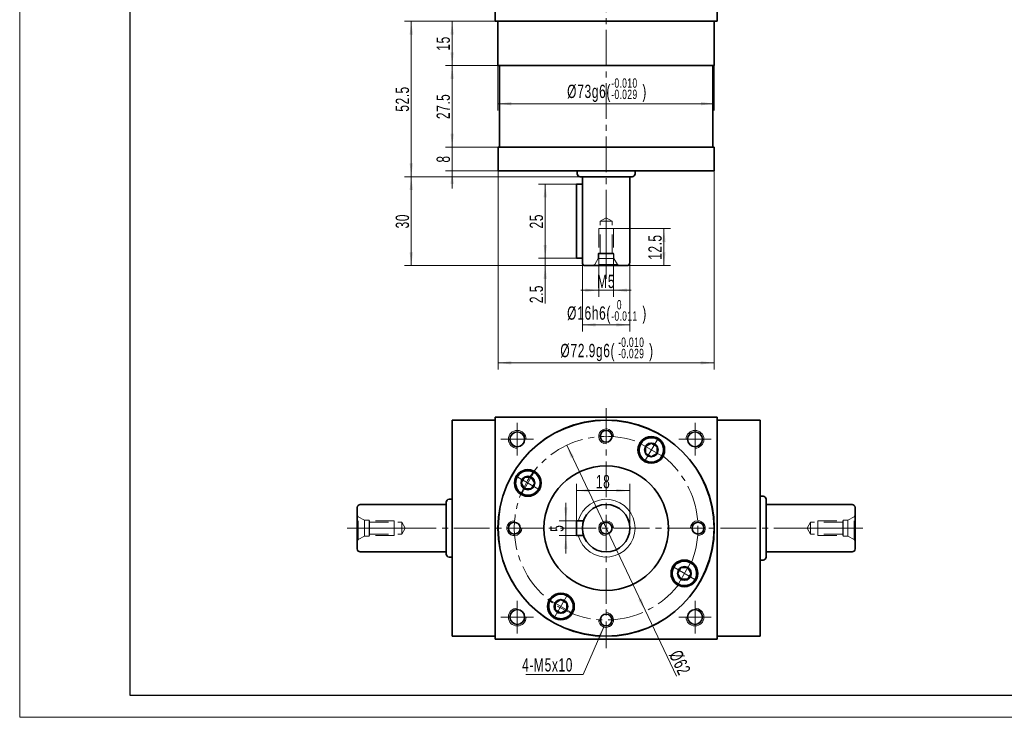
# Model space of a CAD drawing. Header units: millimetres. Extents: x -51 to 573, y 25 to 466.
# Tile 1 of 3: x -51 to 281, y 25 to 261. Entities that reach past the tile are written whole.
import ezdxf

# ---------------------------------------------------------------- set-up
doc = ezdxf.new("R2010")
doc.units = ezdxf.units.MM
doc.set_wipeout_variables(frame=1)
doc.linetypes.add('HIDDEN', pattern=[9.525, 6.35, -3.175])
doc.linetypes.add('点画线', pattern=[18, 12, -2, 2, -2])
doc.layers.get('0').update_dxf_attribs({"lineweight": 35})
for name, color, linetype, lineweight in [('中心线层', 1, '点画线', 18), ('图框_外框线', 7, 'Continuous', 18), ('尺寸线层', 3, 'Continuous', 18), ('粗实线层', 7, 'Continuous', 35)]:
    doc.layers.add(name, color=color, linetype=linetype, lineweight=lineweight)
doc.styles.add('标准', font='txt', dxfattribs={"width": 0.667})
doc.dimstyles.new('a4-1-1.5', dxfattribs={"dimtxt": 4.5, "dimasz": 4.5, "dimexe": 2.25, "dimexo": 0, "dimgap": 0.75, "dimtad": 1, "dimdec": 3, "dimdsep": 46, "dimtxsty": '标准', "dimblk": '_CAXARROW', "dimcen": 0, "dimdle": 9, "dimazin": 2, "dimtfac": 0.707107, "dimtdec": 3, "dimtix": 1, "dimtmove": 2, "dimatfit": 3, "dimfxl": 0, "dimfrac": 2, "dimtolj": 1, "dimarcsym": 0})

# ---------------------------------------------------------------- blocks, each defined once
blk = doc.blocks.new('23343f_3')
at = {"layer": '中心线层', "linetype": '点画线', "lineweight": 18}
blk.add_line((17.47, 0), (-1.33, 0), dxfattribs=at)
at = {"layer": '粗实线层', "color": 6, "linetype": 'HIDDEN', "lineweight": 18}
for p, q in [((0, -4.4), (0, 4.4)), ((0, 4.4), (0.32, 3.85)), ((2.4, 2.65), (0.32, 3.85)), ((0.32, -3.85), (0.32, 3.85)), ((4, 2.65), (2.4, 2.65)), ((2.4, -2.65), (2.4, 2.65)), ((4.15, 2.5), (4, 2.65)), ((4, -2.65), (4, 2.65)), ((12.5, 2.5), (4.15, 2.5)), ((4.15, -2.5), (4.15, 2.5)), ((4.15, 2), (15, 2)), ((12.5, -2.5), (12.5, 2.5)), ((15, 2), (16.15, 0)), ((15, 2), (15, -2)), ((2.4, -2.65), (0.32, -3.85)), ((4, -2.65), (2.4, -2.65)), ((4.15, -2.5), (4, -2.65)), ((4.15, -2), (15, -2)), ((12.5, -2.5), (4.15, -2.5)), ((15, -2), (16.15, 0)), ((0, -4.4), (0.32, -3.85))]:
    blk.add_line(p, q, dxfattribs=at)
blk = doc.blocks.new('*X16')
at = {"layer": '尺寸线层', "linetype": 'Continuous'}
for points in [[(144.55, 169.19), (140.05, 169.75), (140.05, 168.62)], [(149.55, 169.19), (154.05, 169.75), (154.05, 168.62)]]:
    blk.add_hatch(color=0, dxfattribs=at).paths.add_polyline_path(points, flags=0)
at = {"layer": '尺寸线层', "color": 0, "linetype": 'Continuous'}
for p, q in [((144.55, 181.65), (144.55, 166.94)), ((149.55, 181.65), (149.55, 166.94)), ((138.55, 169.19), (155.55, 169.19))]:
    blk.add_line(p, q, dxfattribs=at)
at = {"layer": '尺寸线层', "color": 0, "insert": (147.05, 172.14), "char_height": 4.5, "width": 9, "attachment_point": 5, "line_spacing_factor": 1.15057, "style": '标准'}
blk.add_mtext('\\T1.1;M5', dxfattribs=at)
blk = doc.blocks.new('_CAXARROW')
blk.add_hatch(color=0).paths.add_polyline_path([(0, 0), (-1, 0.125), (-1, -0.125)], flags=0)
blk = doc.blocks.new('*X17')
at = {"layer": '尺寸线层', "linetype": 'Continuous'}
for points in [[(166.57, 190), (166.01, 185.5), (167.13, 185.5)], [(166.57, 177.5), (166.01, 182), (167.13, 182)]]:
    blk.add_hatch(color=0, dxfattribs=at).paths.add_polyline_path(points, flags=0)
at = {"layer": '尺寸线层', "color": 0, "linetype": 'Continuous'}
for p, q in [((149.55, 190), (168.82, 190)), ((166.57, 177.5), (166.57, 190)), ((154.05, 177.5), (168.82, 177.5))]:
    blk.add_line(p, q, dxfattribs=at)
at = {"layer": '尺寸线层', "color": 0, "insert": (163.58, 183.75), "char_height": 4.5, "width": 16.2373, "attachment_point": 5, "rotation": 90, "line_spacing_factor": 1.15057, "style": '标准'}
blk.add_mtext('\\T1.1;12.5', dxfattribs=at)
blk = doc.blocks.new('*X19')
at = {"layer": '尺寸线层', "color": 0, "char_height": 4.5, "attachment_point": 1, "line_spacing_factor": 1.15057, "style": '标准'}
for s, insert, width in [('\\T1.1;%%C16h6(', (133.89, 163.74), 105.3014), ('\\T1.1;{\\H0.707107x;0}', (150.67, 165.88), 38.1799), ('\\T1.1;)', (159.28, 163.74), 105.3014), ('\\T1.1;{\\H0.707107x;-0.011}', (148.83, 162.08), 38.1799)]:
    blk.add_mtext(s, dxfattribs=dict(at, insert=insert, width=width))
blk = doc.blocks.new('*X18')
at = {"layer": '尺寸线层', "linetype": 'Continuous'}
for points in [[(139.05, 157.51), (143.55, 158.07), (143.55, 156.94)], [(155.05, 157.51), (150.55, 158.07), (150.55, 156.94)]]:
    blk.add_hatch(color=0, dxfattribs=at).paths.add_polyline_path(points, flags=0)
at = {"layer": '尺寸线层', "color": 0, "linetype": 'Continuous'}
for p, q in [((139.05, 178.5), (139.05, 155.26)), ((155.05, 178.5), (155.05, 155.26)), ((139.05, 157.51), (155.05, 157.51))]:
    blk.add_line(p, q, dxfattribs=at)
at = {"layer": '尺寸线层', "color": 0}
blk.add_blockref('*X19', (0, 0), dxfattribs=at)
blk = doc.blocks.new('*X20')
at = {"layer": '尺寸线层', "linetype": 'Continuous'}
for points in [[(126.5, 180), (127.06, 184.5), (125.94, 184.5)], [(126.5, 177.5), (127.06, 173), (125.94, 173)]]:
    blk.add_hatch(color=0, dxfattribs=at).paths.add_polyline_path(points, flags=0)
at = {"layer": '尺寸线层', "color": 0, "linetype": 'Continuous'}
for p, q in [((126.5, 186), (126.5, 164.72)), ((137.05, 180), (124.25, 180)), ((140.05, 177.5), (124.25, 177.5))]:
    blk.add_line(p, q, dxfattribs=at)
at = {"layer": '尺寸线层', "color": 0, "insert": (123.53, 167.91), "char_height": 4.5, "width": 11.8632, "attachment_point": 5, "rotation": 90, "line_spacing_factor": 1.15057, "style": '标准'}
blk.add_mtext('\\T1.1;2.5', dxfattribs=at)
blk = doc.blocks.new('*X21')
at = {"layer": '尺寸线层', "linetype": 'Continuous'}
for points in [[(126.5, 205), (125.94, 200.5), (127.06, 200.5)], [(126.5, 180), (125.94, 184.5), (127.06, 184.5)]]:
    blk.add_hatch(color=0, dxfattribs=at).paths.add_polyline_path(points, flags=0)
at = {"layer": '尺寸线层', "color": 0, "linetype": 'Continuous'}
for p, q in [((137.05, 205), (124.25, 205)), ((126.5, 180), (126.5, 205)), ((137.05, 180), (124.25, 180))]:
    blk.add_line(p, q, dxfattribs=at)
at = {"layer": '尺寸线层', "color": 0, "insert": (123.53, 192.5), "char_height": 4.5, "width": 9, "attachment_point": 5, "rotation": 90, "line_spacing_factor": 1.15057, "style": '标准'}
blk.add_mtext('\\T1.1;25', dxfattribs=at)
blk = doc.blocks.new('*X22')
at = {"layer": '尺寸线层', "linetype": 'Continuous'}
for points in [[(81.28, 207.5), (80.72, 203), (81.84, 203)], [(81.28, 177.5), (80.72, 182), (81.84, 182)]]:
    blk.add_hatch(color=0, dxfattribs=at).paths.add_polyline_path(points, flags=0)
at = {"layer": '尺寸线层', "color": 0, "linetype": 'Continuous'}
for p, q in [((138.3, 207.5), (79.03, 207.5)), ((81.28, 177.5), (81.28, 207.5)), ((140.05, 177.5), (79.03, 177.5))]:
    blk.add_line(p, q, dxfattribs=at)
at = {"layer": '尺寸线层', "color": 0, "insert": (78.31, 192.5), "char_height": 4.5, "width": 9, "attachment_point": 5, "rotation": 90, "line_spacing_factor": 1.15057, "style": '标准'}
blk.add_mtext('\\T1.1;30', dxfattribs=at)
blk = doc.blocks.new('*X23')
at = {"layer": '尺寸线层', "linetype": 'Continuous'}
for points in [[(81.28, 260), (80.72, 255.5), (81.84, 255.5)], [(81.28, 207.5), (80.72, 212), (81.84, 212)]]:
    blk.add_hatch(color=0, dxfattribs=at).paths.add_polyline_path(points, flags=0)
at = {"layer": '尺寸线层', "color": 0, "linetype": 'Continuous'}
for p, q in [((109.55, 260), (79.03, 260)), ((81.28, 207.5), (81.28, 260)), ((138.3, 207.5), (79.03, 207.5))]:
    blk.add_line(p, q, dxfattribs=at)
at = {"layer": '尺寸线层', "color": 0, "insert": (78.31, 233.75), "char_height": 4.5, "width": 16.3346, "attachment_point": 5, "rotation": 90, "line_spacing_factor": 1.15057, "style": '标准'}
blk.add_mtext('\\T1.1;52.5', dxfattribs=at)
blk = doc.blocks.new('*X24')
at = {"layer": '尺寸线层', "linetype": 'Continuous'}
for points in [[(95.09, 260), (95.65, 255.5), (94.53, 255.5)], [(95.09, 245), (95.65, 249.5), (94.53, 249.5)]]:
    blk.add_hatch(color=0, dxfattribs=at).paths.add_polyline_path(points, flags=0)
at = {"layer": '尺寸线层', "color": 0, "linetype": 'Continuous'}
for p, q in [((109.55, 260), (92.84, 260)), ((95.09, 260), (95.09, 245)), ((110.55, 245), (92.84, 245))]:
    blk.add_line(p, q, dxfattribs=at)
at = {"layer": '尺寸线层', "color": 0, "insert": (92.1, 252.5), "char_height": 4.5, "width": 9, "attachment_point": 5, "rotation": 90, "line_spacing_factor": 1.15057, "style": '标准'}
blk.add_mtext('\\T1.1;15', dxfattribs=at)
blk = doc.blocks.new('*X25')
at = {"layer": '尺寸线层', "linetype": 'Continuous'}
for points in [[(95.09, 245), (95.65, 240.5), (94.53, 240.5)], [(95.09, 217.5), (95.65, 222), (94.53, 222)]]:
    blk.add_hatch(color=0, dxfattribs=at).paths.add_polyline_path(points, flags=0)
at = {"layer": '尺寸线层', "color": 0, "linetype": 'Continuous'}
for p, q in [((110.55, 245), (92.84, 245)), ((95.09, 245), (95.09, 217.5)), ((110.6, 217.5), (92.84, 217.5))]:
    blk.add_line(p, q, dxfattribs=at)
at = {"layer": '尺寸线层', "color": 0, "insert": (92.11, 231.25), "char_height": 4.5, "width": 16.432, "attachment_point": 5, "rotation": 90, "line_spacing_factor": 1.15057, "style": '标准'}
blk.add_mtext('\\T1.1;27.5', dxfattribs=at)
blk = doc.blocks.new('*X26')
at = {"layer": '尺寸线层', "linetype": 'Continuous'}
for points in [[(95.09, 217.5), (95.65, 222), (94.53, 222)], [(95.09, 209.5), (95.65, 205), (94.53, 205)]]:
    blk.add_hatch(color=0, dxfattribs=at).paths.add_polyline_path(points, flags=0)
at = {"layer": '尺寸线层', "color": 0, "linetype": 'Continuous'}
for p, q in [((95.09, 223.5), (95.09, 203.5)), ((110.6, 217.5), (92.84, 217.5)), ((110.6, 209.5), (92.84, 209.5))]:
    blk.add_line(p, q, dxfattribs=at)
at = {"layer": '尺寸线层', "color": 0, "insert": (92.11, 213.5), "char_height": 4.5, "width": 9, "attachment_point": 5, "rotation": 90, "line_spacing_factor": 1.15057, "style": '标准'}
blk.add_mtext('\\T1.1;8', dxfattribs=at)
blk = doc.blocks.new('*X28')
at = {"layer": '尺寸线层', "color": 0, "char_height": 4.5, "attachment_point": 1, "line_spacing_factor": 1.15057, "style": '标准'}
for s, insert, width in [('\\T1.1;{\\H0.707107x;-0.010}', (151.11, 153.23), 38.1799), ('\\T1.1;%%C72.9g6(', (131.61, 151.09), 123.5765), ('\\T1.1;)', (161.56, 151.09), 123.5765), ('\\T1.1;{\\H0.707107x;-0.029}', (151.11, 149.43), 38.1799)]:
    blk.add_mtext(s, dxfattribs=dict(at, insert=insert, width=width))
blk = doc.blocks.new('*X27')
at = {"layer": '尺寸线层', "linetype": 'Continuous'}
for points in [[(110.6, 144.69), (115.1, 145.25), (115.1, 144.12)], [(183.5, 144.69), (179, 145.25), (179, 144.12)]]:
    blk.add_hatch(color=0, dxfattribs=at).paths.add_polyline_path(points, flags=0)
at = {"layer": '尺寸线层', "color": 0, "linetype": 'Continuous'}
for p, q in [((110.6, 209.5), (110.6, 142.44)), ((183.5, 209.5), (183.5, 142.44)), ((110.6, 144.69), (183.5, 144.69))]:
    blk.add_line(p, q, dxfattribs=at)
at = {"layer": '尺寸线层', "color": 0}
blk.add_blockref('*X28', (0, 0), dxfattribs=at)
blk = doc.blocks.new('*X30')
at = {"layer": '尺寸线层', "color": 0, "char_height": 4.5, "attachment_point": 1, "line_spacing_factor": 1.15057, "style": '标准'}
for s, insert, width in [('\\T1.1;{\\H0.707107x;-0.010}', (148.83, 240.7), 38.1799), ('\\T1.1;%%C73g6(', (133.89, 238.56), 105.3014), ('\\T1.1;{\\H0.707107x;-0.029}', (148.83, 236.9), 38.1799), ('\\T1.1;)', (159.28, 238.56), 105.3014)]:
    blk.add_mtext(s, dxfattribs=dict(at, insert=insert, width=width))
blk = doc.blocks.new('*X29')
at = {"layer": '尺寸线层', "linetype": 'Continuous'}
for points in [[(110.55, 232.15), (115.05, 232.72), (115.05, 231.59)], [(183.55, 232.15), (179.05, 232.72), (179.05, 231.59)]]:
    blk.add_hatch(color=0, dxfattribs=at).paths.add_polyline_path(points, flags=0)
at = {"layer": '尺寸线层', "color": 0, "linetype": 'Continuous'}
for p, q in [((110.55, 245), (110.55, 229.9)), ((183.55, 245), (183.55, 229.9)), ((110.55, 232.15), (183.55, 232.15))]:
    blk.add_line(p, q, dxfattribs=at)
at = {"layer": '尺寸线层', "color": 0}
blk.add_blockref('*X30', (0, 0), dxfattribs=at)
blk = doc.blocks.new('*X31')
at = {"layer": '尺寸线层', "linetype": 'Continuous'}
for points in [[(133.45, 91.38), (134.02, 95.88), (132.89, 95.88)], [(133.45, 86.38), (134.02, 81.88), (132.89, 81.88)]]:
    blk.add_hatch(color=0, dxfattribs=at).paths.add_polyline_path(points, flags=0)
at = {"layer": '尺寸线层', "color": 0, "linetype": 'Continuous'}
for p, q in [((133.45, 97.38), (133.45, 80.38)), ((137.05, 91.38), (131.2, 91.38)), ((137.05, 86.38), (131.2, 86.38))]:
    blk.add_line(p, q, dxfattribs=at)
at = {"layer": '尺寸线层', "color": 0, "insert": (130.5, 88.88), "char_height": 4.5, "width": 9, "attachment_point": 5, "rotation": 90, "line_spacing_factor": 1.15057, "style": '标准'}
blk.add_mtext('\\T1.1;5', dxfattribs=at)
blk = doc.blocks.new('*X32')
at = {"layer": '尺寸线层', "linetype": 'Continuous'}
for points in [[(137.05, 101.57), (141.55, 102.13), (141.55, 101.01)], [(155.05, 101.57), (150.55, 102.13), (150.55, 101.01)]]:
    blk.add_hatch(color=0, dxfattribs=at).paths.add_polyline_path(points, flags=0)
at = {"layer": '尺寸线层', "color": 0, "linetype": 'Continuous'}
for p, q in [((137.05, 91.38), (137.05, 103.82)), ((155.05, 88.88), (155.05, 103.82)), ((137.05, 101.57), (155.05, 101.57))]:
    blk.add_line(p, q, dxfattribs=at)
at = {"layer": '尺寸线层', "color": 0, "insert": (146.05, 104.56), "char_height": 4.5, "width": 9, "attachment_point": 5, "line_spacing_factor": 1.15057, "style": '标准'}
blk.add_mtext('\\T1.1;18', dxfattribs=at)
blk = doc.blocks.new('*X12')
at = {"layer": '中心线层', "linetype": '点画线', "lineweight": 18}
for p, q in [((0, -4.76), (0, 4.76)), ((-4.76, 0), (4.76, 0))]:
    blk.add_line(p, q, dxfattribs=at)
at = {"layer": '粗实线层'}
for p, q in [((-2.31, 0), (-1.15, 2)), ((-2.31, 0), (-1.15, -2)), ((-1.15, 2), (1.15, 2)), ((2.31, 0), (1.15, 2)), ((2.31, 0), (1.15, 2)), ((2.31, 0), (1.15, -2)), ((-1.15, -2), (1.15, -2))]:
    blk.add_line(p, q, dxfattribs=at)
blk.add_circle((0, 0), 2.31, dxfattribs=at)
for start, end in [(0, 180), (180, 360)]:
    blk.add_arc((0, 0), 4.14, start, end, dxfattribs=at)
blk = doc.blocks.new('*X33')
at = {"layer": '尺寸线层', "linetype": 'Continuous'}
blk.add_hatch(color=0, dxfattribs=at).paths.add_polyline_path([(8.26, 16.32), (6.98, 11.97), (5.95, 12.42)], flags=0)
at = {"layer": '尺寸线层', "color": 0, "linetype": 'Continuous'}
blk.add_line((8.26, 16.32), (1.15, 0), dxfattribs=at)
at = {"layer": '尺寸线层', "color": 0}
for p, q in [((0, 0), (-18.19, 0)), ((1.15, 0), (0, 0)), ((0, 0), (0, 0))]:
    blk.add_line(p, q, dxfattribs=at)
at = {"layer": '尺寸线层', "color": 0, "insert": (-2.25, 0.9), "char_height": 4.5, "width": 30.4628, "attachment_point": 9, "line_spacing_factor": 1.15057, "style": '标准'}
blk.add_mtext('\\T1.1;4-M5x10', dxfattribs=at)
blk = doc.blocks.new('*X34')
at = {"layer": '尺寸线层', "linetype": 'Continuous'}
for points in [[(133.76, 116.88), (135.18, 112.58), (136.19, 113.06)], [(160.35, 60.88), (157.91, 64.7), (158.93, 65.18)]]:
    blk.add_hatch(color=0, dxfattribs=at).paths.add_polyline_path(points, flags=0)
at = {"layer": '尺寸线层', "color": 0, "linetype": 'Continuous'}
blk.add_line((170.76, 38.96), (133.76, 116.88), dxfattribs=at)
at = {"layer": '尺寸线层', "color": 0, "insert": (171.93, 43.44), "char_height": 4.5, "width": 14.8161, "attachment_point": 5, "rotation": 295.4038, "line_spacing_factor": 1.15057, "style": '标准'}
blk.add_mtext('\\T1.1;%%C62', dxfattribs=at)

msp = doc.modelspace()

# ---------------------------------------------------------------- linework, layer by layer
at = {"layer": '中心线层'}
for p, q in [((147.0547, 173.0434), (147.0547, 338.0007)), ((147.0547, 129.3801), (147.0547, 48.3801)), ((117.0547, 113.3801), (117.0547, 124.3801)), ((177.0547, 124.3801), (177.0547, 113.3801)), ((111.5547, 118.8801), (122.5547, 118.8801)), ((171.5547, 118.8801), (182.5547, 118.8801)), ((59.6891, 88.8801), (234.4203, 88.8801)), ((117.0547, 53.3801), (117.0547, 64.3801)), ((177.0547, 64.3801), (177.0547, 53.3801)), ((122.5547, 58.8801), (111.5547, 58.8801)), ((182.5547, 58.8801), (171.5547, 58.8801))]:
    msp.add_line(p, q, dxfattribs=at)
msp.add_circle((147.0547, 88.8801), 31, dxfattribs=at)
at = {"layer": '粗实线层'}
for p, q in [((109.5547, 335.0007), (109.5547, 260.0007)), ((184.5547, 335.0007), (184.5547, 260.0007)), ((109.5547, 260.0007), (184.5547, 260.0007)), ((110.5547, 260.0007), (110.5547, 245.0007)), ((183.5547, 245.0007), (183.5547, 260.0007)), ((110.5547, 245.0007), (183.5547, 245.0007)), ((111.0547, 217.5007), (111.0547, 245.0007)), ((183.0547, 217.5007), (183.0547, 245.0007)), ((110.6047, 209.5007), (110.6047, 217.5007)), ((110.6047, 217.5007), (183.5047, 217.5007)), ((183.5047, 217.5007), (183.5047, 209.5007)), ((110.6047, 209.5007), (183.5047, 209.5007)), ((137.3047, 209.5007), (137.3047, 208.5007)), ((156.8047, 209.5007), (156.8047, 208.5007)), ((138.3047, 207.5007), (155.8047, 207.5007)), ((139.0547, 207.5007), (139.0547, 178.5007)), ((155.0547, 178.5007), (155.0547, 207.5007)), ((137.0547, 180.0007), (137.0547, 205.0007)), ((137.0547, 205.0007), (139.0547, 205.0007)), ((139.0547, 180.0007), (137.0547, 180.0007)), ((140.0547, 177.5007), (154.0547, 177.5007)), ((109.5547, 126.3801), (184.5547, 126.3801)), ((109.5547, 125.4801), (109.5547, 126.3801)), ((109.5547, 126.3801), (109.5547, 51.3801)), ((184.5547, 126.3801), (184.5547, 51.3801)), ((109.5547, 125.3801), (95.0547, 125.3801)), ((95.0547, 125.3801), (95.0547, 52.3801)), ((184.5547, 125.3801), (199.0547, 125.3801)), ((199.0547, 125.3801), (199.0547, 52.3801)), ((64.0547, 96.8801), (93.0547, 96.8801)), ((93.0547, 97.6301), (93.0547, 80.1301)), ((94.0547, 98.6301), (95.0547, 98.6301)), ((199.0547, 99.6301), (200.0547, 99.6301)), ((201.0547, 98.6301), (201.0547, 79.1301)), ((230.0547, 96.8801), (201.0547, 96.8801)), ((63.0547, 95.8801), (63.0547, 81.8801)), ((231.0547, 95.8801), (231.0547, 81.8801)), ((137.0547, 91.3801), (137.0547, 86.3801)), ((137.0547, 91.3801), (139.4554, 91.3801)), ((137.0547, 86.3801), (139.4554, 86.3801)), ((64.0547, 80.8801), (93.0547, 80.8801)), ((230.0547, 80.8801), (201.0547, 80.8801)), ((94.0547, 79.1301), (95.0547, 79.1301)), ((199.0547, 78.1301), (200.0547, 78.1301)), ((109.5547, 52.3801), (95.0547, 52.3801)), ((109.5547, 51.3801), (184.5547, 51.3801)), ((184.5547, 52.3801), (199.0547, 52.3801))]:
    msp.add_line(p, q, dxfattribs=at)
for centre, radius in [((147.0547, 88.8801), 36.5), ((147.0547, 88.8801), 36.45), ((117.0547, 118.8801), 2.5), ((147.0547, 119.8801), 2), ((162.3047, 115.2939), 4.5), ((177.0547, 118.8801), 2.5), ((147.0547, 88.8801), 21), ((120.6409, 104.1301), 4.5), ((147.0547, 88.8801), 8), ((116.0547, 88.8801), 2), ((147.0547, 88.8801), 2), ((178.0547, 88.8801), 2), ((173.4685, 73.6301), 4.5), ((131.8047, 62.4663), 4.5), ((117.0547, 58.8801), 2.5), ((147.0547, 57.8801), 2), ((177.0547, 58.8801), 2.5)]:
    msp.add_circle(centre, radius, dxfattribs=at)
for centre, start, end in [((138.3047, 208.5007), 180, 270), ((155.8047, 208.5007), 270, 0), ((140.0547, 178.5007), 180, 270), ((154.0547, 178.5007), 270, 360), ((64.0547, 95.8801), 90, 180), ((94.0547, 97.6301), 90, 180), ((200.0547, 98.6301), 0, 90), ((230.0547, 95.8801), 360, 90), ((64.0547, 81.8801), 180, 270), ((94.0547, 80.1301), 180, 270), ((230.0547, 81.8801), 270, 0), ((200.0547, 79.1301), 270, 360)]:
    msp.add_arc(centre, 1, start, end, dxfattribs=at)
at = {"layer": '粗实线层', "lineweight": 18}
for centre, radius, start, end in [((117.0547, 118.8801), 3, 0, 270), ((147.0547, 119.8801), 2.5, 358.11493, 270), ((177.0547, 118.8801), 3, 270, 180), ((147.0547, 88.8801), 9.75, 194.857166, 165.142834), ((116.0547, 88.8801), 2.5, 88.11493, 0), ((147.0547, 88.8801), 2.5, 0, 270), ((178.0547, 88.8801), 2.5, 268.11493, 180), ((117.0547, 58.8801), 3, 90, 0), ((147.0547, 57.8801), 2.5, 178.11493, 90), ((177.0547, 58.8801), 3, 180, 90)]:
    msp.add_arc(centre, radius, start, end, dxfattribs=at)

# ---------------------------------------------------------------- block references
at = {"layer": '尺寸线层'}
msp.add_blockref('*X33', (138.1317, 39.5404), dxfattribs=at)
at = {"layer": '粗实线层'}
for name, p, rotation in [('23343f_3', (147.0547, 177.5007), 90), ('*X12', (120.6409, 104.1301), 60.00000000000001), ('*X12', (131.8047, 62.4663), 150)]:
    msp.add_blockref(name, p, dxfattribs=dict(at, rotation=rotation))
msp.add_blockref('23343f_3', (63.0547, 88.8801), dxfattribs=at)
at = {"layer": '粗实线层', "xscale": -1, "rotation": 360}
msp.add_blockref('23343f_3', (231.0547, 88.8801), dxfattribs=at)

# ---------------------------------------------------------------- dimensions: what is measured, and where the dimension line sits
at = {"layer": '尺寸线层'}
for base, p1, p2, angle, picture, middle in [((81.282, 260.0007), (138.3047, 207.5007), (109.5547, 260.0007), 90, '*X23', (78.3071, 233.7507)), ((95.0892, 245.0007), (109.5547, 260.0007), (110.5547, 245.0007), 270, '*X24', (92.1017, 252.5007)), ((95.0892, 217.5007), (110.5547, 245.0007), (110.6047, 217.5007), 270, '*X25', (92.1143, 231.2507)), ((95.0892, 209.5007), (110.6047, 217.5007), (110.6047, 209.5007), 270, '*X26', (92.1143, 213.5007)), ((81.282, 207.5007), (140.0547, 177.5007), (138.3047, 207.5007), 90, '*X22', (78.3071, 192.5007)), ((126.5023, 205.0007), (137.0547, 180.0007), (137.0547, 205.0007), 90, '*X21', (123.5275, 192.5007)), ((166.5685, 190.0007), (154.0547, 177.5007), (149.5547, 190.0007), 90, '*X17', (163.5811, 183.7507)), ((126.5023, 177.5007), (137.0547, 180.0007), (140.0547, 177.5007), 90, '*X20', (123.5275, 167.9097)), ((133.4535, 86.3801), (137.0547, 91.3801), (137.0547, 86.3801), 270, '*X31', (130.5038, 88.8801))]:
    dim = msp.add_linear_dim(base=base, p1=p1, p2=p2, angle=angle, dimstyle='a4-1-1.5', override={"dimsah": 1, "dimtfill": 1, "dimtzin": 0}, dxfattribs=at)
    dim.commit()
    dim.dimension.update_dxf_attribs({"geometry": picture, "text_midpoint": middle, "dimtype": 160})
for base, p1, p2, text, picture, middle in [((183.5547, 232.1529), (110.5547, 245.0007), (183.5547, 245.0007), '\\A1;%%C73g6({\\H0.707107x;\\S-0.010^ -0.029;})', '*X29', (147.0547, 237.1026)), ((183.5047, 144.686), (110.6047, 209.5007), (183.5047, 209.5007), '\\A1;%%C72.9g6({\\H0.707107x;\\S-0.010^ -0.029;})', '*X27', (147.0547, 149.6357)), ((155.0547, 157.5055), (139.0547, 178.5007), (155.0547, 178.5007), '\\A1;%%C16h6({\\H0.707107x;\\S 0^ -0.011;})', '*X18', (147.0547, 162.3344))]:
    dim = msp.add_linear_dim(base=base, p1=p1, p2=p2, text=text, dimstyle='a4-1-1.5', override={"dimpost": '%%C<>', "dimsah": 1, "dimtfill": 1, "dimtzin": 0}, dxfattribs=at)
    dim.commit()
    dim.dimension.update_dxf_attribs({"geometry": picture, "text_midpoint": middle, "dimtype": 160})
for base, p1, p2, override, picture, middle in [((149.5547, 169.1872), (144.5547, 181.6507), (149.5547, 181.6507), {"dimpost": 'M<>', "dimsah": 1, "dimtfill": 1, "dimtzin": 0}, '*X16', (147.0547, 172.1369)), ((155.0547, 101.5712), (137.0547, 91.3801), (155.0547, 88.8801), {"dimsah": 1, "dimtfill": 1, "dimtzin": 0}, '*X32', (146.0547, 104.5586))]:
    dim = msp.add_linear_dim(base=base, p1=p1, p2=p2, dimstyle='a4-1-1.5', override=override, dxfattribs=at)
    dim.commit()
    dim.dimension.update_dxf_attribs({"geometry": picture, "text_midpoint": middle, "dimtype": 160})
dim = msp.add_diameter_dim_2p(p1=(133.7559, 116.8826), p2=(160.3536, 60.8776), dimstyle='a4-1-1.5', override={"dimpost": '%%C<>', "dimsah": 1, "dimtfill": 1, "dimtzin": 0}, dxfattribs=at)
dim.commit()
dim.dimension.update_dxf_attribs({"geometry": '*X34', "text_midpoint": (169.2409, 42.1642), "dimtype": 163})

# ---------------------------------------------------------------- next in the draw order: wipeouts: each hides what was drawn before it
for points in [[(165.8901, 113.2239), (166.1969, 113.8829), (166.1969, 113.8829), (166.4349, 115.0093), (166.3536, 116.1577), (165.9591, 117.2393), (165.282, 118.1705), (164.3747, 118.8792), (164.3747, 118.8792), (163.3073, 119.3106), (162.1624, 119.4314), (161.0284, 119.2322), (159.9932, 118.7285), (159.1367, 117.9591), (159.1367, 117.9591), (158.7194, 117.3639), (158.7194, 117.3639), (158.3058, 116.3654), (158.1647, 115.2939), (158.3058, 114.2223), (158.7194, 113.2239), (159.3773, 112.3664), (160.2347, 111.7085), (160.2347, 111.7085), (161.444, 111.2443), (162.7375, 111.1765), (163.9886, 111.5118), (165.0749, 112.2172)], [(171.3985, 70.0447), (172.0575, 69.7379), (172.0575, 69.7379), (173.1839, 69.4999), (174.3324, 69.5812), (175.414, 69.9757), (176.3451, 70.6528), (177.0538, 71.5601), (177.0538, 71.5601), (177.4853, 72.6275), (177.606, 73.7724), (177.4068, 74.9064), (176.9031, 75.9416), (176.1337, 76.7981), (176.1337, 76.7981), (175.5385, 77.2154), (175.5385, 77.2154), (174.54, 77.629), (173.4685, 77.7701), (172.397, 77.629), (171.3985, 77.2154), (170.5411, 76.5575), (169.8831, 75.7001), (169.8831, 75.7001), (169.419, 74.4908), (169.3512, 73.1973), (169.6864, 71.9462), (170.3919, 70.8599)]]:
    msp.add_wipeout(points).dxf.layer = '粗实线层'

# ---------------------------------------------------------------- next in the draw order: linework, layer by layer
at = {"layer": '图框_外框线', "color": 3}
msp.add_lwpolyline([(-50.8754, 25.0463), (573.0951, 25.0463), (573.0951, 466.2825), (-50.8754, 466.2825)], close=True, dxfattribs=at)
at = {"layer": '图框_外框线', "color": 3, "lineweight": 25}
msp.add_lwpolyline([(-13.7343, 32.4745), (565.6669, 32.4745), (565.6669, 458.8543), (-13.7343, 458.8543)], close=True, dxfattribs=at)

# ---------------------------------------------------------------- next in the draw order: block references
at = {"layer": '粗实线层'}
for p, rotation in [((162.3047, 115.2939), 329.9999999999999), ((173.4685, 73.6301), 240)]:
    msp.add_blockref('*X12', p, dxfattribs=dict(at, rotation=rotation))

doc.saveas('drawing.dxf')
